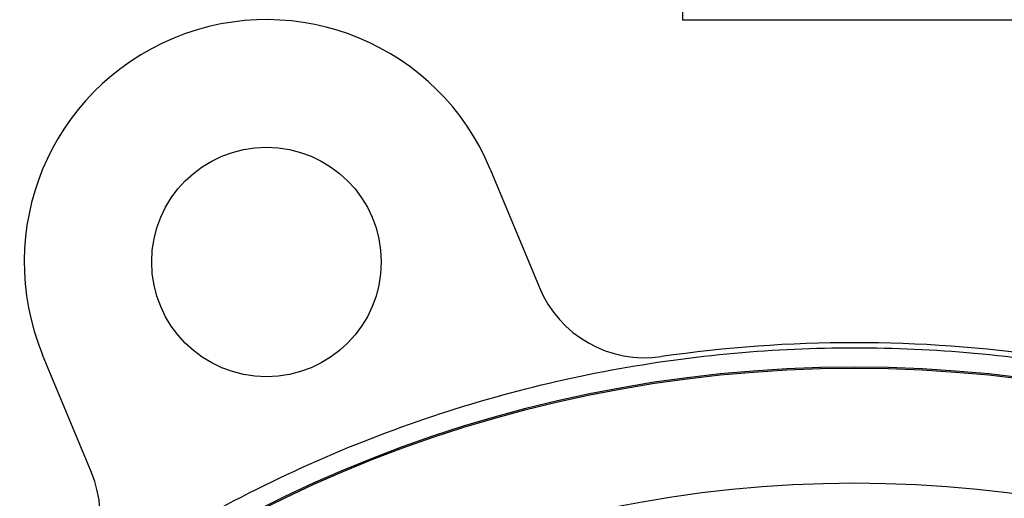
# Model space of a CAD drawing. Header units: millimetres. Extents: x 73 to 1962, y 27 to 1705.
# Tile 8 of 24: x 1766 to 1843, y 776 to 813. Entities that reach past the tile are written whole.
import ezdxf

# ---------------------------------------------------------------- set-up
doc = ezdxf.new("R2010")
doc.units = ezdxf.units.MM

msp = doc.modelspace()

# ---------------------------------------------------------------- linework, layer by layer
at = {"color": 7, "linetype": 'Continuous', "lineweight": 25}
for p, q in [((1818.351, 882.17), (1817.853, 813.498)), ((1817.853, 813.498), (1844.849, 813.498)), ((1802.791, 801.769), (1806.615, 792.537)), ((1771.508, 777.995), (1767.684, 787.227))]:
    msp.add_line(p, q, dxfattribs=at)
for centre, radius in [((1785.238, 794.498), 9), ((1831.351, 683.17), 103.105), ((1831.351, 683.17), 103), ((1831.351, 683.17), 94)]:
    msp.add_circle(centre, radius, dxfattribs=at)
for centre, radius, start, end in [((1785.238, 794.498), 19, 22.5, 202.5), ((1814.93, 795.981), 9, 202.5, 278.28188), ((1831.351, 683.17), 105, 81.71812, 98.28188), ((1763.193, 774.551), 9, 306.71812, 22.5)]:
    msp.add_arc(centre, radius, start, end, dxfattribs=at)
msp.add_open_spline([(1726.746, 683.17), (1726.749, 683.798), (1726.756, 685.053), (1726.809, 686.935), (1726.893, 688.815), (1727.011, 690.693), (1727.244, 693.56), (1727.681, 697.408), (1728.463, 702.259), (1729.482, 707.115), (1730.756, 712.005), (1732.278, 716.868), (1734.667, 723.363), (1738.299, 731.346), (1743.665, 740.543), (1750.009, 749.234), (1757.252, 757.269), (1765.287, 764.513), (1773.979, 770.856), (1783.176, 776.222), (1792.717, 780.564), (1802.441, 783.872), (1812.194, 786.164), (1821.834, 787.488), (1831.351, 787.916), (1840.868, 787.488), (1850.508, 786.164), (1860.261, 783.872), (1869.985, 780.564), (1879.526, 776.222), (1888.723, 770.856), (1897.415, 764.513), (1905.45, 757.269), (1912.693, 749.234), (1919.037, 740.543), (1924.403, 731.346), (1928.035, 723.363), (1930.424, 716.868), (1931.946, 712.005), (1933.22, 707.115), (1934.239, 702.259), (1935.021, 697.407), (1935.426, 693.837), (1935.623, 691.527), (1935.702, 690.484), (1935.77, 689.441), (1935.827, 688.397), (1935.874, 687.352), (1935.911, 686.307), (1935.937, 685.262), (1935.953, 684.216), (1935.955, 683.519), (1935.956, 683.17)], degree=3, knots=[0, 0, 0, 0, 0.005732, 0.011461, 0.017189, 0.022918, 0.028649, 0.043456, 0.058261, 0.073508, 0.088754, 0.104388, 0.120021, 0.151926, 0.184335, 0.217089, 0.250018, 0.282947, 0.3157, 0.348109, 0.380015, 0.411272, 0.441756, 0.47136, 0.5, 0.52864, 0.558244, 0.588728, 0.619985, 0.65189, 0.684299, 0.717053, 0.749982, 0.782911, 0.815665, 0.848074, 0.879979, 0.895613, 0.911246, 0.926493, 0.941738, 0.956545, 0.97135, 0.974535, 0.977719, 0.980902, 0.984084, 0.987267, 0.990449, 0.993632, 0.996815, 1, 1, 1, 1], dxfattribs=at)

doc.saveas('drawing.dxf')
